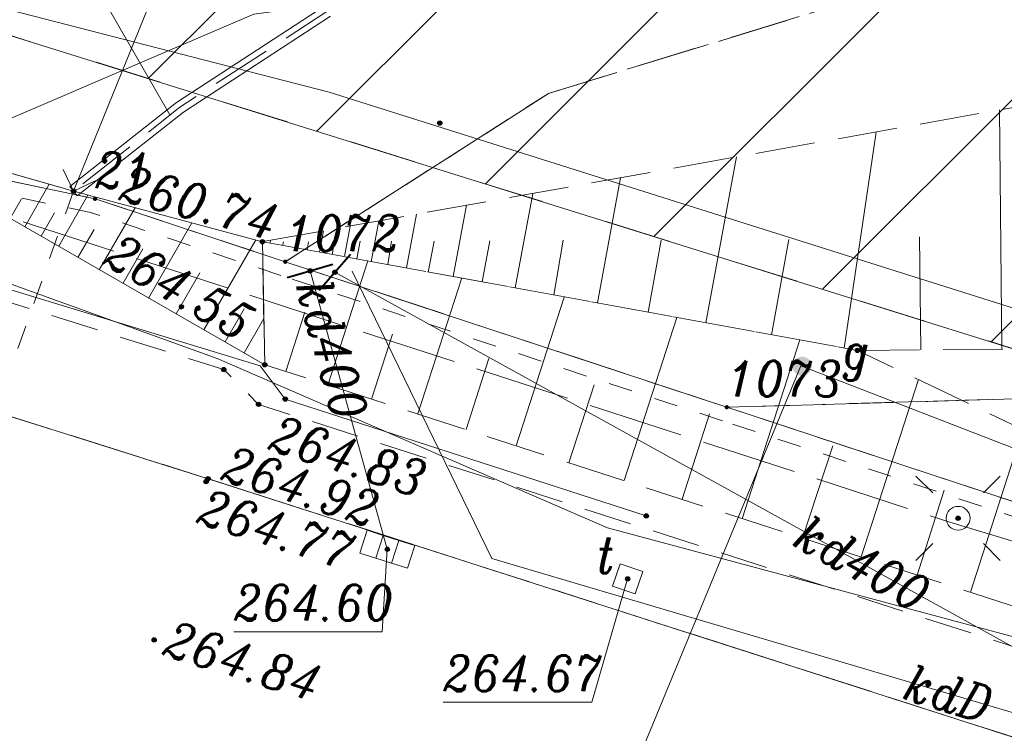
# Model space of a CAD drawing. Header units: metres. Extents: x 7435600 to 7436400, y 5537603 to 5538250.
# Tile 12 of 43: x 7435871 to 7435892, y 5537973 to 5537988. Entities that reach past the tile are written whole.
import ezdxf
from ezdxf.enums import TextEntityAlignment as Align

# ---------------------------------------------------------------- set-up
doc = ezdxf.new("R2010")
doc.units = ezdxf.units.M
doc.header["$MEASUREMENT"] = 0
for name, pattern in [('0.5_0.5', [1, 0.5, -0.5]), ('1.4_1.4', [2.8, 1.4, -1.4]), ('1.5_0.5', [2, 1.5, -0.5]), ('218-500', [1, 0.5, -0.5]), ('219-500', [0]), ('ib05_500', [1, 0.5, -0.5]), ('mz1.0_0.5', [1.5, 1, -0.5]), ('mz1.25_0.5', [1.75, 1.25, -0.5]), ('mz2.0_0.5', [2.5, 2, -0.5])]:
    doc.linetypes.add(name, pattern=pattern)
doc.layers.get('0').update_dxf_attribs({"color": 2, "linetype": 'CONTINUOUS', "lineweight": 5})
doc.layers.add('!ramka', color=2, linetype='CONTINUOUS', lineweight=0)
doc.layers.add('BUIB02_02', color=7, linetype='CONTINUOUS', lineweight=0)
for name, color, linetype in [('000 Inne (niezydentyfikowane)', 7, 'CONTINUOUS'), ('140-Punkty robocze', 7, 'CONTINUOUS'), ('203-Punkt załamania granicy działki nie stabilizowany', 7, 'CONTINUOUS'), ('203-Punkt załamania granicy działki nie stabilizowany-Atr103', 7, 'CONTINUOUS'), ('217-Granica konturu klasyfikcyjnego', 7, 'CONTINUOUS'), ('218-Granica użytku', 7, 'CONTINUOUS'), ('218-Granica użytku po granicy działki', 7, 'CONTINUOUS'), ('219-Linia granicy', 7, 'CONTINUOUS'), ('403-Punkt określonej wysokości', 7, 'CONTINUOUS'), ('bariera drogowa ochronna (linia)', 7, 'CONTINUOUS'), ('chodnik (powierzchnia)', 7, 'CONTINUOUS'), ('jezdnia (powierzchnia)', 7, 'CONTINUOUS'), ('kratka ściekowa (punkt)', 7, 'CONTINUOUS'), ('krawężnik (linia)', 7, 'CONTINUOUS'), ('latarnia na słupie lub maszcie (punkt)', 7, 'CONTINUOUS'), ('Miejsce błędu lub ostrzeżenia po kontroli', 7, 'CONTINUOUS'), ('przepust (linia)', 7, 'CONTINUOUS'), ('przepust (linia) - symbol', 7, 'CONTINUOUS'), ('przewód gazowy (linia)', 7, 'CONTINUOUS'), ('przewód kanalizacyjny (linia)', 7, 'CONTINUOUS'), ('przewód kanalizacyjny (linia)-Atr1', 7, 'CONTINUOUS'), ('przewód telekomunikacyjny (linia)', 7, 'CONTINUOUS'), ('przewód telekomunikacyjny - projektowany lub w budowie (linia) - ob. projektowany', 7, 'CONTINUOUS'), ('punkt o określonej wysokości (sieć kanalizacyjna)', 7, 'CONTINUOUS'), ('punkt o określonej wysokości (sieć kanalizacyjna)-Atr2', 7, 'CONTINUOUS'), ('punkt o określonej wysokości (sieć telekomunikacyjna)', 7, 'CONTINUOUS'), ('punkt o określonej wysokości (sieć telekomunikacyjna)-Atr2', 7, 'CONTINUOUS'), ('punkt wysokościowy sztuczny', 7, 'CONTINUOUS'), ('punkt wysokościowy sztuczny-Atr2', 7, 'CONTINUOUS'), ('rów przydrożny (linia)', 7, 'CONTINUOUS'), ('skarpa nieumocniona (powierzchnia)', 7, 'CONTINUOUS'), ('skarpa umocniona (powierzchnia)', 7, 'CONTINUOUS'), ('Strefa zalewowa', 7, 'CONTINUOUS'), ('studzienka kwadratowa - przewód telekomunikacyjny (punkt)', 7, 'CONTINUOUS'), ('studzienka kwadratowa - przewód telekomunikacyjny (punkt)-Atr17', 7, 'CONTINUOUS'), ('słup (punkt)', 7, 'CONTINUOUS'), ('wylot kanału (punkt)', 7, 'CONTINUOUS'), ('zasuwa - siec gazowa (punkt)', 7, 'CONTINUOUS'), ('zasuwa - siec gazowa (punkt)-Atr17', 7, 'CONTINUOUS')]:
    doc.layers.add(name, color=color, linetype=linetype)
doc.styles.get("Standard").update_dxf_attribs({"font": 'italic_1250.shx', "width": 0.75})
doc.linetypes.add('ok01_500', pattern='A,1.75,0,[16,ksztalty.shx,S=1,R=0,X=0,Y=0],1.75', length=3.5)

# ---------------------------------------------------------------- blocks, each defined once
blk = doc.blocks.new('203')
at = {"linetype": 'Continuous', "lineweight": 0}
h = blk.add_hatch(color=0, dxfattribs=at)
edge = h.paths.add_edge_path()
edge.add_arc((0, 0), 0.045, 0, 360)
blk = doc.blocks.new('US25')
at = {"linetype": 'Continuous', "lineweight": 0}
h = blk.add_hatch(color=0, dxfattribs=at)
edge = h.paths.add_edge_path()
edge.add_arc((0, 0), 0.2, 0, 360)
blk = doc.blocks.new('IB05')
at = {"color": 0, "linetype": 'Continuous', "lineweight": 13}
for q in [(0.354, 0.354), (0.354, -0.354)]:
    blk.add_line((0, 0), q, dxfattribs=at)
blk = doc.blocks.new('US05')
at = {"color": 0, "linetype": 'Continuous', "lineweight": 13}
for p, q in [((-0.525, -0.25), (-0.525, 0.25)), ((-0.525, 0.25), (-0.175, 0.25)), ((-0.175, -0.25), (-0.175, 0.25)), ((-0.175, 0.25), (0.175, 0.25)), ((0.175, -0.25), (0.175, 0.25)), ((0.175, 0.25), (0.525, 0.25)), ((0.525, -0.25), (0.525, 0.25)), ((-0.525, -0.25), (-0.175, -0.25)), ((-0.175, -0.25), (0.175, -0.25)), ((0.175, -0.25), (0.525, -0.25))]:
    blk.add_line(p, q, dxfattribs=at)
blk = doc.blocks.new('US23')
at = {"color": 0, "linetype": 'Continuous', "lineweight": 40}
blk.add_line((0, -0.5), (0, 0.5), dxfattribs=at)
blk = doc.blocks.new('US15A')
at = {"color": 0, "linetype": 'Continuous', "lineweight": 0}
blk.add_lwpolyline([(-0.25, -0.25), (0.25, -0.25), (0.25, 0.25), (-0.25, 0.25)], close=True, dxfattribs=at)
blk = doc.blocks.new('SM04')
at = {"color": 0, "linetype": 'Continuous', "lineweight": 13}
blk.add_circle((0, 0), 0.25, dxfattribs=at)
blk = doc.blocks.new('SM011')
at = {"color": 0, "linetype": 'Continuous', "lineweight": 13}
for p, q in [((-0.53, 0.531), (-0.883, 0.884)), ((0.531, 0.531), (0.884, 0.884)), ((-0.53, -0.53), (-0.883, -0.883)), ((0.531, -0.53), (0.884, -0.883))]:
    blk.add_line(p, q, dxfattribs=at)
blk = doc.blocks.new('PW02')
at = {"linetype": 'Continuous', "lineweight": 13}
h = blk.add_hatch(color=0, dxfattribs=at)
edge = h.paths.add_edge_path()
edge.add_arc((0, 0), 0.045, 0, 360)
blk = doc.blocks.new('PW01')
at = {"linetype": 'Continuous', "lineweight": 13}
h = blk.add_hatch(color=0, dxfattribs=at)
edge = h.paths.add_edge_path()
edge.add_arc((0, 0), 0.045, 0, 360)
blk = doc.blocks.new('PIKIETA')
at = {"color": 0}
blk.add_circle((0, 0), 0.045, dxfattribs=at)
blk = doc.blocks.new('801')
at = {"linetype": 'Continuous', "lineweight": 13}
h = blk.add_hatch(color=0, dxfattribs=at)
edge = h.paths.add_edge_path()
edge.add_arc((0, 0), 0.045, 0, 360)

msp = doc.modelspace()

# ---------------------------------------------------------------- hatches: boundary and pattern name
at = {"layer": 'BUIB02_02', "linetype": 'Continuous', "lineweight": 5}
h = msp.add_hatch(dxfattribs=at)
h.set_pattern_fill('HATCH', color=5, style=0, pattern_type=2)
h.set_pattern_definition([(45, (7435931.3295, 5538016.6377), (-2.3199, 2.3199), [])])
h.paths.add_polyline_path([(7435942.54, 5537965.49), (7435954.01, 5537962), (7435954.69, 5537968.64), (7435954.49, 5537974.2), (7435954.23, 5537982.09), (7435956.08, 5537987.17), (7435961.38, 5537997.59), (7435952.34, 5538001.86), (7435946.24, 5538003.48), (7435940.13, 5538005.1), (7435932.04, 5538005.74), (7435931.4, 5538003.98), (7435917.25, 5538005.01), (7435904.32, 5538006.05), (7435898.91, 5538006.81), (7435882.32, 5538006.34), (7435877.4, 5538003.99), (7435867.3, 5537999.62), (7435862.82, 5537995.58), (7435859.81, 5537991.37), (7435864.71, 5537989.81)])

# ---------------------------------------------------------------- linework, layer by layer
at = {"layer": '!ramka', "color": 251, "linetype": 'Continuous', "lineweight": 13}
msp.add_3dface([(7435692.445, 5538052.761), (7436192.445, 5538052.761), (7436192.445, 5537747.761), (7435692.445, 5537747.761)], dxfattribs=at)
at = {"layer": '000 Inne (niezydentyfikowane)', "color": 251, "linetype": 'Continuous', "lineweight": 13, "flags": 128}
for points in [[(7435871.25, 5537991.46), (7435874.27, 5537986.2)], [(7435891.72, 5537981.29), (7435891.67, 5537986.31)], [(7435888.41, 5537981.31), (7435889.08, 5537985.84)], [(7435885.51, 5537981.84), (7435886.15, 5537985.32)], [(7435883.24, 5537982.26), (7435883.72, 5537984.88)], [(7435881.51, 5537982.57), (7435881.88, 5537984.55)], [(7435880.21, 5537982.81), (7435880.49, 5537984.31)], [(7435878.49, 5537983.12), (7435878.65, 5537983.98)], [(7435879.23, 5537982.99), (7435879.44, 5537984.12)], [(7435877.41, 5537983.32), (7435877.49, 5537983.77)], [(7435877.93, 5537983.23), (7435878.05, 5537983.87)], [(7435876.37, 5537983.51), (7435876.38, 5537983.57)], [(7435876.89, 5537983.42), (7435876.94, 5537983.67)], [(7435880.82, 5537982.7), (7435880.98, 5537983.56)], [(7435882.32, 5537982.42), (7435882.52, 5537983.57)], [(7435884.3, 5537982.06), (7435884.57, 5537983.57)], [(7435886.89, 5537981.59), (7435887.25, 5537983.59)], [(7435890.02, 5537981.27), (7435889.99, 5537983.64)], [(7435876.63, 5537983.46), (7435876.65, 5537983.54)], [(7435877.15, 5537983.37), (7435877.18, 5537983.54)], [(7435877.67, 5537983.27), (7435877.72, 5537983.55)], [(7435878.19, 5537983.18), (7435878.26, 5537983.55)], [(7435878.84, 5537983.06), (7435878.92, 5537983.55)], [(7435879.69, 5537982.9), (7435879.81, 5537983.55)], [(7435877.58, 5537980.53), (7435878.42, 5537983.14)], [(7435879.47, 5537979.93), (7435880.39, 5537982.78)], [(7435881.53, 5537979.26), (7435882.54, 5537982.38)], [(7435876.7, 5537980.82), (7435877.1, 5537982.06)], [(7435883.8, 5537978.53), (7435884.9, 5537981.95)], [(7435878.5, 5537980.24), (7435878.94, 5537981.6)], [(7435886.27, 5537977.73), (7435887.48, 5537981.48)], [(7435880.48, 5537979.6), (7435880.96, 5537981.09)], [(7435882.64, 5537978.9), (7435883.17, 5537980.54)], [(7435888.77, 5537976.93), (7435889.97, 5537980.65)], [(7435885.01, 5537978.14), (7435885.59, 5537979.93)], [(7435891.06, 5537976.19), (7435892.16, 5537979.6)], [(7435887.54, 5537977.32), (7435888.17, 5537979.26)], [(7435889.94, 5537976.55), (7435890.51, 5537978.33)]]:
    msp.add_lwpolyline(points, dxfattribs=at)
at = {"layer": '217-Granica konturu klasyfikcyjnego', "color": 3, "linetype": '1.5_0.5', "lineweight": 13, "flags": 128}
for points in [[(7435889.12, 5537988.77), (7435882.21, 5537986.65)], [(7435882.21, 5537986.65), (7435889.12, 5537988.77)], [(7435852.69, 5537988.66), (7435872.7, 5537984.44)], [(7435882.21, 5537986.65), (7435876.69, 5537983.12)], [(7435876.69, 5537983.12), (7435882.21, 5537986.65)], [(7435872.7, 5537984.44), (7435876.69, 5537983.12)], [(7435876.69, 5537983.12), (7435885.95, 5537980.07)], [(7435885.95, 5537980.07), (7435926, 5537981.23)], [(7435926, 5537981.23), (7435885.95, 5537980.07)], [(7435885.95, 5537980.07), (7435920.83, 5537968.58)]]:
    msp.add_lwpolyline(points, dxfattribs=at)
at = {"layer": '218-Granica użytku', "color": 3, "linetype": '218-500', "lineweight": 13, "flags": 128}
for points in [[(7435889.12, 5537988.77), (7435882.21, 5537986.65)], [(7435882.21, 5537986.65), (7435889.12, 5537988.77)], [(7435882.21, 5537986.65), (7435876.69, 5537983.12)], [(7435876.69, 5537983.12), (7435882.21, 5537986.65)], [(7435885.95, 5537980.07), (7435926, 5537981.23)], [(7435926, 5537981.23), (7435885.95, 5537980.07)]]:
    msp.add_lwpolyline(points, dxfattribs=at)
at = {"layer": '218-Granica użytku po granicy działki', "color": 3, "linetype": '0.5_0.5', "lineweight": 13}
for p, q in [((7435872.638, 5537984.146), (7435852.628, 5537988.366)), ((7435876.596, 5537982.835), (7435872.606, 5537984.155)), ((7435872.606, 5537984.155), (7435872.606, 5537984.155)), ((7435872.606, 5537984.155), (7435872.606, 5537984.155)), ((7435872.638, 5537984.146), (7435872.638, 5537984.146)), ((7435872.638, 5537984.146), (7435872.638, 5537984.146)), ((7435885.856, 5537979.785), (7435876.596, 5537982.835)), ((7435876.596, 5537982.835), (7435876.596, 5537982.835)), ((7435876.596, 5537982.835), (7435876.596, 5537982.835)), ((7435876.596, 5537982.835), (7435876.596, 5537982.835)), ((7435876.596, 5537982.835), (7435876.596, 5537982.835)), ((7435920.736, 5537968.295), (7435885.856, 5537979.785)), ((7435885.856, 5537979.785), (7435885.856, 5537979.785)), ((7435885.856, 5537979.785), (7435885.856, 5537979.785)), ((7435885.856, 5537979.785), (7435885.856, 5537979.785)), ((7435885.856, 5537979.785), (7435885.856, 5537979.785))]:
    msp.add_line(p, q, dxfattribs=at)
at = {"layer": '219-Linia granicy', "color": 3, "linetype": '219-500', "lineweight": 13, "flags": 128}
for points in [[(7435852.69, 5537988.66), (7435872.7, 5537984.44)], [(7435876.69, 5537983.12), (7435872.7, 5537984.44)], [(7435885.95, 5537980.07), (7435876.69, 5537983.12)], [(7435920.83, 5537968.58), (7435885.95, 5537980.07)]]:
    msp.add_lwpolyline(points, dxfattribs=at)
at = {"layer": 'bariera drogowa ochronna (linia)', "color": 251, "linetype": 'ok01_500', "lineweight": 13, "flags": 128}
for points in [[(7435867.63, 5537985.92), (7435867.49, 5537983.58), (7435876.16, 5537980.94)], [(7435884.26, 5537977.79), (7435876.69, 5537980.24), (7435876.16, 5537980.94)]]:
    msp.add_lwpolyline(points, dxfattribs=at)
at = {"layer": 'chodnik (powierzchnia)', "color": 251, "linetype": 'mz1.0_0.5', "lineweight": 13, "flags": 128}
msp.add_lwpolyline([(7435854.62, 5537987.38), (7435875.4, 5537980.86), (7435876.13, 5537980.13), (7435895.63, 5537973.87), (7435920.13, 5537965.87), (7435933.25, 5537961.79), (7435947.66, 5537957.24), (7435949.05, 5537956.84), (7435948.59, 5537955.3), (7435932.89, 5537960.3), (7435919.95, 5537964.35), (7435895.13, 5537972.13), (7435875.07, 5537978.57), (7435853.94, 5537985.24)], close=True, dxfattribs=at)
at = {"layer": 'jezdnia (powierzchnia)', "color": 251, "linetype": '1.5_0.5', "lineweight": 13, "flags": 128}
msp.add_lwpolyline([(7435787.98, 5537999.13), (7435812.53, 5537991.36), (7435837.49, 5537983.4), (7435851.56, 5537978.92), (7435872.9, 5537972.2), (7435884.62, 5537968.52), (7435893.22, 5537965.82), (7435917.63, 5537958.09), (7435931.26, 5537953.8), (7435946.49, 5537948.88), (7435956.04, 5537945.83), (7435981.79, 5537937.53), (7436000.26, 5537931.81), (7436006.5, 5537929.57), (7436018.45, 5537924.52), (7436030.52, 5537919.43), (7436040.91, 5537915.64), (7436044.65, 5537914.31), (7436047.5, 5537913.32), (7436048.48, 5537913.11), (7436051.09, 5537912.8), (7436055.46, 5537912.3), (7436060.57, 5537911.81), (7436062.36, 5537911.5), (7436063.03, 5537911.36), (7436070.16, 5537909.02), (7436075.77, 5537907.07), (7436087.88, 5537902.7), (7436092.65, 5537900.86), (7436104.8, 5537895.98), (7436111.99, 5537892.99), (7436117.36, 5537890.77), (7436120.52, 5537889.46), (7436121.95, 5537888.81), (7436122.58, 5537888.36), (7436123.09, 5537887.94), (7436123.7, 5537887.23), (7436124.27, 5537886.43), (7436124.63, 5537885.44), (7436124.96, 5537883.49), (7436124.82, 5537882.04), (7436132.59, 5537891.94), (7436128.79, 5537893.6), (7436127.56, 5537894.18), (7436120.05, 5537897.35), (7436109.2, 5537901.85), (7436098.73, 5537906.14), (7436090.27, 5537909.41), (7436082.51, 5537912.25), (7436078.14, 5537913.79), (7436065.14, 5537918.22), (7436053.81, 5537921.98), (7436047.55, 5537924.02), (7436039.35, 5537926.69), (7436033.49, 5537928.6), (7436025.95, 5537930.99), (7436016.54, 5537933.92), (7436002.02, 5537938.44), (7435996.37, 5537940.2), (7435994.48, 5537940.74), (7435983.95, 5537944.1), (7435976.31, 5537946.5), (7435971.56, 5537947.96), (7435963.8, 5537950.41), (7435957.25, 5537952.56), (7435948.59, 5537955.3), (7435932.89, 5537960.3), (7435919.95, 5537964.35), (7435895.13, 5537972.13), (7435875.07, 5537978.57), (7435853.94, 5537985.24), (7435845.26, 5537987.99), (7435839.58, 5537989.79), (7435830.87, 5537992.55), (7435814.74, 5537997.65), (7435806.05, 5538000.41), (7435789.9, 5538005.53), (7435788.87, 5538002.22)], close=True, dxfattribs=at)
at = {"layer": 'krawężnik (linia)', "color": 251, "linetype": 'Continuous', "lineweight": 13, "flags": 128}
for points in [[(7436002.02, 5537938.44), (7435996.37, 5537940.2), (7435994.48, 5537940.74), (7435983.95, 5537944.1), (7435976.31, 5537946.5), (7435971.56, 5537947.96), (7435963.8, 5537950.41), (7435957.25, 5537952.56), (7435948.59, 5537955.3), (7435932.89, 5537960.3), (7435919.95, 5537964.35), (7435895.13, 5537972.13), (7435875.07, 5537978.57), (7435853.94, 5537985.24), (7435845.26, 5537987.99), (7435839.58, 5537989.79), (7435830.87, 5537992.55), (7435814.74, 5537997.65), (7435806.05, 5538000.41), (7435789.9, 5538005.53)], [(7435971.56, 5537947.96), (7435963.8, 5537950.41), (7435957.25, 5537952.56), (7435948.59, 5537955.3), (7435932.89, 5537960.3), (7435919.95, 5537964.35), (7435895.13, 5537972.13), (7435875.07, 5537978.57), (7435853.94, 5537985.24), (7435845.26, 5537987.99), (7435839.58, 5537989.79), (7435830.87, 5537992.55), (7435814.74, 5537997.65), (7435806.05, 5538000.41), (7435789.9, 5538005.53)]]:
    msp.add_lwpolyline(points, dxfattribs=at)
at = {"layer": 'Miejsce błędu lub ostrzeżenia po kontroli', "color": 214, "linetype": '1.4_1.4', "lineweight": 13, "flags": 128}
msp.add_lwpolyline([(7435864.71, 5537989.81), (7435942.54, 5537965.49), (7435943.23, 5537978.91), (7435942.54, 5537990.26), (7435945.25, 5538001.25), (7435946.24, 5538003.48)], dxfattribs=at)
at = {"layer": 'przepust (linia)', "color": 251, "linetype": 'ib05_500', "lineweight": 13, "flags": 128}
msp.add_lwpolyline([(7435872.25, 5537984.6), (7435867.28, 5537970.6)], dxfattribs=at)
at = {"layer": 'przewód gazowy (linia)', "color": 40, "linetype": 'Continuous', "lineweight": 13, "flags": 128}
msp.add_lwpolyline([(7435880.89, 5537963.96), (7435883.95, 5537972.34), (7435887.5, 5537980.94), (7435897.16, 5537977.2), (7435909.28, 5537973.9), (7435920.44, 5537970.29), (7435935.61, 5537965.46), (7435943.65, 5537961.27)], dxfattribs=at)
at = {"layer": 'przewód kanalizacyjny (linia)', "color": 34, "linetype": 'Continuous', "lineweight": 13, "flags": 128}
for points in [[(7435878.58, 5537988.66), (7435876.03, 5537988.31), (7435868.28, 5537984.99), (7435861.58, 5537984.86), (7435825.48, 5537995.85), (7435792.235, 5538006.395)], [(7435878.83, 5537977.09), (7435877.21, 5537982.93)], [(7435901.17, 5537969.95), (7435877.73, 5537982.9)], [(7435878.09, 5537982.92), (7435881.02, 5537976.9), (7435901.55, 5537970.82), (7435901.17, 5537969.95)]]:
    msp.add_lwpolyline(points, dxfattribs=at)
at = {"layer": 'przewód telekomunikacyjny (linia)', "color": 30, "linetype": 'Continuous', "lineweight": 13, "flags": 128}
for points in [[(7435792.809, 5538009.551), (7435823.4, 5538000.98), (7435844.9, 5537995.05), (7435859.43, 5537991.36), (7435877.61, 5537986.68), (7435905.58, 5537977.85), (7435931.13, 5537968.62), (7435943.75, 5537963.85)], [(7435792.497, 5538007.835), (7435807.14, 5538003.12), (7435822.56, 5537997.87), (7435839.31, 5537991.93), (7435853.13, 5537987.32), (7435867.39, 5537983.93), (7435875.26, 5537981.09), (7435883.45, 5537977.54), (7435893.32, 5537974.89), (7435908.33, 5537969.73), (7435932.08, 5537961.56), (7435943.53, 5537958.19), (7435981.13, 5537946.12)]]:
    msp.add_lwpolyline(points, dxfattribs=at)
at = {"layer": 'przewód telekomunikacyjny - projektowany lub w budowie (linia) - ob. projektowany', "color": 30, "linetype": 'mz2.0_0.5', "lineweight": 13, "flags": 128}
msp.add_lwpolyline([(7435792.843, 5538009.737), (7435824.83, 5537998.33), (7435855.01, 5537989.2), (7435890.63, 5537977.66), (7435960.78, 5537956.17), (7435995.22, 5537944.87), (7436035.99, 5537931.9), (7436029.28, 5537911.61)], dxfattribs=at)
at = {"layer": 'punkt o określonej wysokości (sieć kanalizacyjna)-Atr2', "color": 251, "lineweight": 13, "flags": 128}
msp.add_lwpolyline([(7435878.83, 5537977.09), (7435878.72, 5537975.36), (7435875.611, 5537975.36)], dxfattribs=at)
at = {"layer": 'punkt o określonej wysokości (sieć telekomunikacyjna)-Atr2', "color": 251, "lineweight": 13, "flags": 128}
msp.add_lwpolyline([(7435883.87, 5537976.47), (7435883.12, 5537973.88), (7435880, 5537973.88)], dxfattribs=at)
at = {"layer": 'punkt wysokościowy sztuczny-Atr2', "color": 251, "lineweight": 9, "flags": 128}
msp.add_lwpolyline([(7435872.25, 5537984.6), (7435873.9, 5537988.67), (7435877.041, 5537988.67)], dxfattribs=at)
at = {"layer": 'rów przydrożny (linia)', "color": 251, "linetype": 'Continuous', "lineweight": 13}
for p, q in [((7435874.407, 5537986.462), (7435877.521, 5537988.49)), ((7435874.553, 5537986.258), (7435877.639, 5537988.27)), ((7435872.173, 5537984.698), (7435874.407, 5537986.462)), ((7435872.327, 5537984.502), (7435874.553, 5537986.258)), ((7435872.173, 5537984.698), (7435872.327, 5537984.502))]:
    msp.add_line(p, q, dxfattribs=at)
at = {"layer": 'skarpa nieumocniona (powierzchnia)', "color": 251, "linetype": 'mz1.25_0.5', "lineweight": 13, "flags": 128}
for points in [[(7435940.13, 5538005.1), (7435945.37, 5538003.71), (7435945.32, 5538003.6), (7435943.88, 5537999.28), (7435942.24, 5537993.06), (7435941.7, 5537985.95), (7435934.19, 5537988.71), (7435924.96, 5537990.79), (7435907.98, 5537993.19), (7435892.56, 5537992.63), (7435886.02, 5537992.02), (7435877.58, 5537988.38), (7435874.48, 5537986.36), (7435872.25, 5537984.6), (7435867.63, 5537985.92), (7435861.83, 5537987.26), (7435865.98, 5537988.43), (7435875.22, 5537993.74), (7435881.99, 5537998.24), (7435891.41, 5538000.7), (7435905.49, 5538003.1), (7435931.21, 5538002.18), (7435931.56, 5538005.78)], [(7435908.09, 5537989.88), (7435916.04, 5537988.81), (7435928.34, 5537986.72), (7435937.23, 5537984.52), (7435941.4, 5537981.53), (7435942.93, 5537978.96), (7435943.18, 5537976.3), (7435942.89, 5537972.61), (7435939.93, 5537966.62), (7435938.01, 5537967.3), (7435938.26, 5537969.21), (7435939.21, 5537972.9), (7435938.72, 5537976.85), (7435939.77, 5537980.8), (7435934.75, 5537982.35), (7435930.29, 5537980.6), (7435924.31, 5537982.05), (7435906.36, 5537981.48), (7435900.92, 5537981.78), (7435898.75, 5537981.36), (7435888.69, 5537981.26), (7435876.21, 5537983.54), (7435898.62, 5537987.55)], [(7435897.24, 5537977.17), (7435922.18, 5537970.28), (7435938.26, 5537969.21), (7435938.01, 5537967.3), (7435933.32, 5537961.98), (7435920.19, 5537965.99), (7435895.89, 5537974.63), (7435876.26, 5537980.96), (7435876.21, 5537983.54), (7435888.69, 5537981.26)]]:
    msp.add_lwpolyline(points, close=True, dxfattribs=at)
at = {"layer": 'skarpa umocniona (powierzchnia)', "color": 251, "linetype": 'Continuous', "lineweight": 13, "flags": 128}
msp.add_lwpolyline([(7435876.26, 5537980.96), (7435867.63, 5537985.92), (7435872.25, 5537984.6), (7435876.21, 5537983.54)], close=True, dxfattribs=at)
for points in [[(7435871.23, 5537983.85), (7435871.74, 5537984.75)], [(7435870.92, 5537984.03), (7435871.16, 5537984.44)], [(7435871.94, 5537983.45), (7435872.55, 5537984.52)], [(7435872.79, 5537982.95), (7435873.54, 5537984.25)], [(7435871.57, 5537983.66), (7435871.85, 5537984.15)], [(7435872.34, 5537983.21), (7435872.68, 5537983.8)], [(7435873.82, 5537982.36), (7435874.73, 5537983.94)], [(7435874.98, 5537981.69), (7435876.07, 5537983.58)], [(7435873.29, 5537982.67), (7435873.7, 5537983.39)], [(7435874.4, 5537982.03), (7435874.9, 5537982.89)], [(7435875.43, 5537981.44), (7435875.83, 5537982.13)], [(7435875.83, 5537981.21), (7435876.24, 5537981.93)]]:
    msp.add_lwpolyline(points, dxfattribs=at)
at = {"layer": 'Strefa zalewowa', "color": 5, "linetype": 'Continuous', "lineweight": 13, "flags": 128}
for points in [[(7435954.01, 5537962), (7435954.69, 5537968.64), (7435954.49, 5537974.2), (7435954.23, 5537982.09), (7435956.08, 5537987.17), (7435961.38, 5537997.59), (7435952.34, 5538001.86), (7435946.24, 5538003.48), (7435940.13, 5538005.1), (7435932.04, 5538005.74), (7435931.4, 5538003.98), (7435917.25, 5538005.01), (7435904.32, 5538006.05), (7435898.91, 5538006.81), (7435882.32, 5538006.34), (7435877.4, 5538003.99), (7435867.3, 5537999.62), (7435862.82, 5537995.58), (7435859.81, 5537991.37), (7435864.71, 5537989.81), (7435942.54, 5537965.49)], [(7435954.01, 5537962), (7435954.69, 5537968.64), (7435954.49, 5537974.2), (7435954.23, 5537982.09), (7435956.08, 5537987.17), (7435961.38, 5537997.59), (7435952.34, 5538001.86), (7435946.24, 5538003.48), (7435940.13, 5538005.1), (7435932.04, 5538005.74), (7435931.4, 5538003.98), (7435917.25, 5538005.01), (7435904.32, 5538006.05), (7435898.91, 5538006.81), (7435882.32, 5538006.34), (7435877.4, 5538003.99), (7435867.3, 5537999.62), (7435862.82, 5537995.58), (7435859.81, 5537991.37), (7435864.71, 5537989.81), (7435942.54, 5537965.49), (7435954.01, 5537962)], [(7435954.01, 5537962), (7435954.69, 5537968.64), (7435954.49, 5537974.2), (7435954.23, 5537982.09), (7435956.08, 5537987.17), (7435961.38, 5537997.59), (7435952.34, 5538001.86), (7435946.24, 5538003.48), (7435940.13, 5538005.1), (7435932.04, 5538005.74), (7435931.4, 5538003.98), (7435917.25, 5538005.01), (7435904.32, 5538006.05), (7435898.91, 5538006.81), (7435882.32, 5538006.34), (7435877.4, 5538003.99), (7435867.3, 5537999.62), (7435862.82, 5537995.58), (7435859.81, 5537991.37), (7435864.71, 5537989.81), (7435942.54, 5537965.49), (7435954.01, 5537962)]]:
    msp.add_lwpolyline(points, close=True, dxfattribs=at)

# ---------------------------------------------------------------- block references
at = {"layer": '140-Punkty robocze', "color": 1, "linetype": 'Continuous', "lineweight": 13}
for p in [(7435879.93, 5537986.03), (7435872.25, 5537984.6), (7435876.21, 5537983.54), (7435877.21, 5537982.93), (7435877.73, 5537982.9), (7435888.69, 5537981.26), (7435875.4, 5537980.86), (7435876.26, 5537980.96), (7435876.69, 5537980.24), (7435876.13, 5537980.13), (7435875.07, 5537978.57), (7435875.03, 5537978.51), (7435884.26, 5537977.79), (7435890.8, 5537977.74), (7435878.83, 5537977.09), (7435883.87, 5537976.47), (7435873.94, 5537975.19)]:
    msp.add_blockref('PIKIETA', p, dxfattribs=at)
at = {"layer": '203-Punkt załamania granicy działki nie stabilizowany', "color": 3, "linetype": 'Continuous', "lineweight": 13}
for p in [(7435872.7, 5537984.44), (7435876.69, 5537983.12), (7435885.95, 5537980.07)]:
    msp.add_blockref('203', p, dxfattribs=at)
at = {"layer": '403-Punkt określonej wysokości', "color": 251, "linetype": 'Continuous', "lineweight": 13}
for p in [(7435879.93, 5537986.03), (7435872.25, 5537984.6), (7435876.21, 5537983.54), (7435877.21, 5537982.93), (7435877.73, 5537982.9), (7435888.69, 5537981.26), (7435875.4, 5537980.86), (7435876.26, 5537980.96), (7435876.69, 5537980.24), (7435876.13, 5537980.13), (7435875.07, 5537978.57), (7435875.03, 5537978.51), (7435884.26, 5537977.79), (7435890.8, 5537977.74), (7435878.83, 5537977.09), (7435883.87, 5537976.47), (7435873.94, 5537975.19)]:
    msp.add_blockref('801', p, dxfattribs=at)
at = {"layer": 'kratka ściekowa (punkt)', "color": 251, "linetype": 'Continuous', "lineweight": 13, "rotation": 342.284}
msp.add_blockref('US05', (7435878.83, 5537977.09), dxfattribs=at)
at = {"layer": 'latarnia na słupie lub maszcie (punkt)', "color": 251, "linetype": 'Continuous', "lineweight": 13}
msp.add_blockref('SM011', (7435890.8, 5537977.74), dxfattribs=at)
at = {"layer": 'przepust (linia) - symbol', "color": 251, "linetype": 'Continuous', "lineweight": 13, "rotation": 70.455}
msp.add_blockref('IB05', (7435872.25, 5537984.6), dxfattribs=at)
at = {"layer": 'punkt o określonej wysokości (sieć kanalizacyjna)', "color": 34, "linetype": 'Continuous', "lineweight": 13}
msp.add_blockref('PW01', (7435878.83, 5537977.09), dxfattribs=at)
at = {"layer": 'punkt o określonej wysokości (sieć telekomunikacyjna)', "color": 30, "linetype": 'Continuous', "lineweight": 13}
msp.add_blockref('PW01', (7435883.87, 5537976.47), dxfattribs=at)
at = {"layer": 'punkt wysokościowy sztuczny', "color": 251, "linetype": 'Continuous', "lineweight": 13}
for p in [(7435872.25, 5537984.6), (7435876.21, 5537983.54), (7435876.26, 5537980.96), (7435876.13, 5537980.13), (7435875.07, 5537978.57), (7435875.03, 5537978.51), (7435873.94, 5537975.19)]:
    msp.add_blockref('PW02', p, dxfattribs=at)
at = {"layer": 'studzienka kwadratowa - przewód telekomunikacyjny (punkt)', "color": 30, "linetype": 'Continuous', "lineweight": 13, "rotation": 341.03}
msp.add_blockref('US15A', (7435883.87, 5537976.47), dxfattribs=at)
at = {"layer": 'słup (punkt)', "color": 251, "linetype": 'Continuous', "lineweight": 13}
msp.add_blockref('SM04', (7435890.8, 5537977.74), dxfattribs=at)
at = {"layer": 'wylot kanału (punkt)', "color": 251, "linetype": 'Continuous', "lineweight": 13}
for p, rotation in [((7435877.73, 5537982.9), 318.945), ((7435877.21, 5537982.93), 286.182)]:
    msp.add_blockref('US23', p, dxfattribs=dict(at, rotation=rotation))
at = {"layer": 'zasuwa - siec gazowa (punkt)', "color": 251, "linetype": 'Continuous', "lineweight": 13, "rotation": 245.964}
msp.add_blockref('US25', (7435887.53, 5537980.93), dxfattribs=at)

# ---------------------------------------------------------------- texts
at = {"layer": '203-Punkt załamania granicy działki nie stabilizowany-Atr103', "color": 251, "lineweight": 13, "width": 0.9}
for s, p in [('21', (7435872.7, 5537984.44)), ('21', (7435872.7, 5537984.44)), ('1072', (7435876.69, 5537983.12)), ('1072', (7435876.69, 5537983.12)), ('1073', (7435885.95, 5537980.07)), ('1073', (7435885.95, 5537980.07))]:
    msp.add_text(s, height=0.75, dxfattribs=at).set_placement(p, align=Align.BOTTOM_LEFT)
at = {"layer": 'przewód kanalizacyjny (linia)-Atr1', "color": 34, "lineweight": 13, "width": 0.9}
for s, rotation, p in [('kd400', -74.496, (7435877.27, 5537982.73)), ('kd400', -28.92, (7435887.48, 5537977.52)), ('kdD', -16.497, (7435889.712, 5537974.326))]:
    msp.add_text(s, height=0.75, rotation=rotation, dxfattribs=at).set_placement(p, align=Align.MIDDLE_LEFT)
at = {"layer": 'punkt o określonej wysokości (sieć kanalizacyjna)-Atr2', "color": 34, "lineweight": 13, "width": 0.9}
msp.add_text('264.60', height=0.75, dxfattribs=at).set_placement((7435875.611, 5537975.368), align=Align.BOTTOM_LEFT)
at = {"layer": 'punkt o określonej wysokości (sieć telekomunikacyjna)-Atr2', "color": 30, "lineweight": 13, "width": 0.9}
msp.add_text('264.67', height=0.75, dxfattribs=at).set_placement((7435880, 5537973.888), align=Align.BOTTOM_LEFT)
at = {"layer": 'punkt wysokościowy sztuczny-Atr2', "color": 251, "lineweight": 9, "width": 0.9}
for s, rotation, p in [('260.74', -14.985, (7435873.17, 5537984.43)), ('264.55', 330.112, (7435872.84, 5537983.1)), ('264.83', -17.798, (7435876.3, 5537979.2)), ('264.92', 342.201, (7435875.31, 5537978.56)), ('264.77', 342.201, (7435874.8, 5537977.66)), ('264.84', -17.432, (7435874.09, 5537974.89))]:
    msp.add_text(s, height=0.75, rotation=rotation, dxfattribs=at).set_placement(p)
at = {"layer": 'studzienka kwadratowa - przewód telekomunikacyjny (punkt)-Atr17', "color": 30, "lineweight": 13, "width": 0.9}
msp.add_text('t', height=0.75, dxfattribs=at).set_placement((7435883.2, 5537976.59))
at = {"layer": 'zasuwa - siec gazowa (punkt)-Atr17', "color": 251, "lineweight": 13, "width": 0.9}
msp.add_text('g', height=0.75, dxfattribs=at).set_placement((7435888.38, 5537980.88))

doc.saveas('drawing.dxf')
